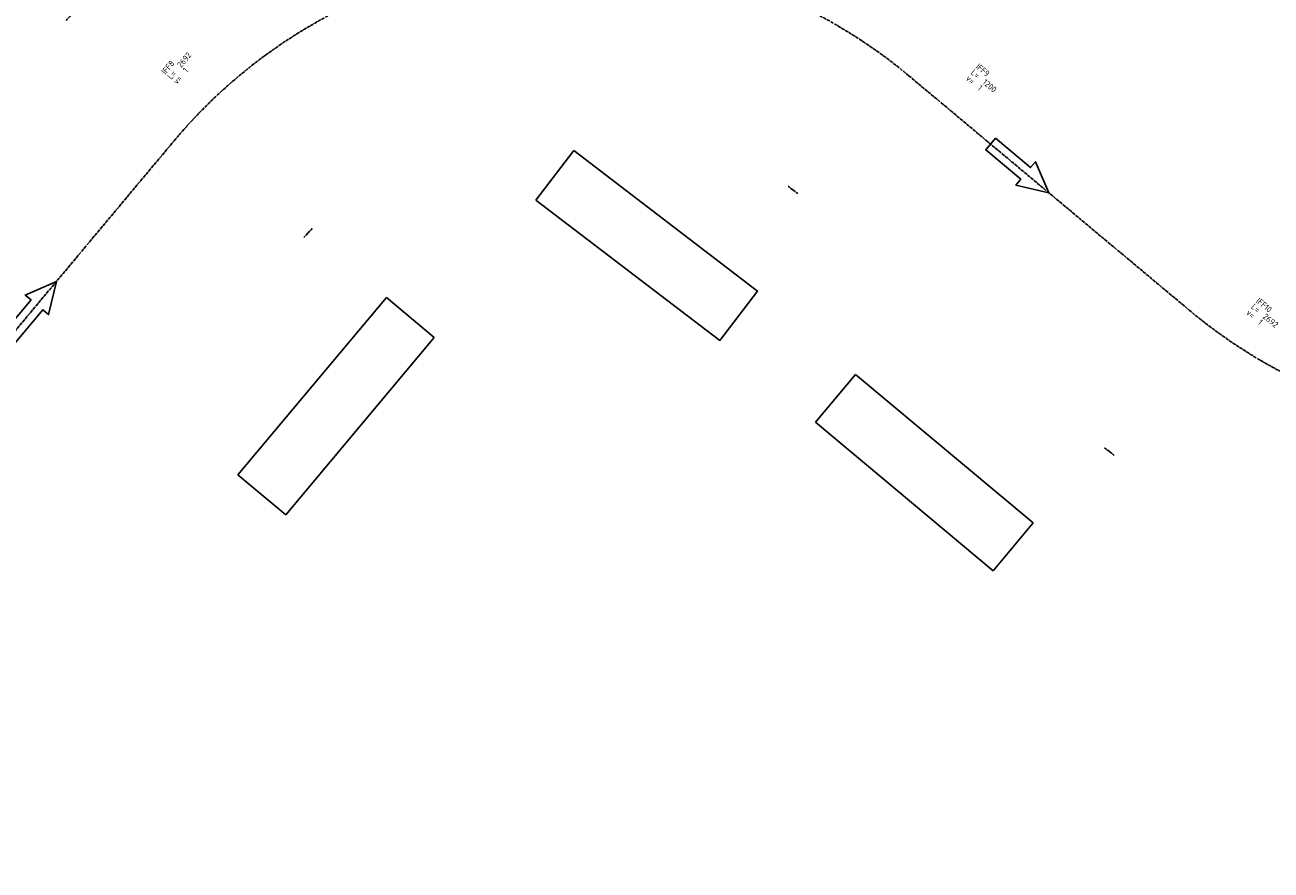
# Model space of a CAD drawing. Header units: millimetres. Extents: x -5987 to 10398, y -10418 to 9936.
# Tile 8 of 12: x 2213 to 6305, y -1213 to 1563. Entities that reach past the tile are written whole.
import ezdxf

# ---------------------------------------------------------------- set-up
doc = ezdxf.new("R2010")
doc.units = ezdxf.units.MM
doc.linetypes.add('GEN7', pattern=[13.75, 9.75, -1.5, 1, -1.5])
for name, color, linetype in [('0_IFF_G_0', 20, 'Continuous'), ('IFF_Attr', 6, 'Continuous'), ('IFF_Freiraum', 1, 'Continuous'), ('IFF_Mitte', 4, 'GEN7'), ('IFF_Pfeil', 3, 'Continuous')]:
    doc.layers.add(name, color=color, linetype=linetype)
doc.styles.get("Standard").update_dxf_attribs({"font": 'ISOCP.SHX'})

# ---------------------------------------------------------------- blocks, each defined once
blk = doc.blocks.new('AMot')
at = {"layer": 'IFF_Freiraum', "extrusion": (2e-16, 1, 1.3e-15)}
for p, q in [((-110, -336, -105), (-110, -336, 105)), ((650, -336, -105), (-110, -336, -105)), ((-110, -336, 105), (650, -336, 105)), ((650, -336, 105), (650, -336, -105))]:
    blk.add_line(p, q, dxfattribs=at)
at = {"layer": 'IFF_Freiraum', "extrusion": (3e-16, 1.3e-15, -1)}
for p, q in [((650, -336, -105), (-110, -336, -105)), ((-110, -336, -105), (-110, -541, -105)), ((650, -336, -105), (650, -541, -105)), ((-110, -541, -105), (650, -541, -105))]:
    blk.add_line(p, q, dxfattribs=at)
at = {"layer": 'IFF_Freiraum'}
for p, q in [((-110, -336, 105), (650, -336, 105)), ((-110, -336, 105), (-110, -541, 105)), ((-110, -541, 105), (650, -541, 105))]:
    blk.add_line(p, q, dxfattribs=at)
at = {"layer": 'IFF_Freiraum', "extrusion": (-2e-16, -1, -1.3e-15)}
for p, q in [((-110, -541, 105), (-110, -541, -105)), ((-110, -541, -105), (650, -541, -105)), ((-110, -541, 105), (650, -541, 105)), ((650, -541, -105), (650, -541, 105))]:
    blk.add_line(p, q, dxfattribs=at)
blk = doc.blocks.new('Pfeil')
at = {"layer": 'IFF_Pfeil'}
blk.add_lwpolyline([(-250, 25), (-250, -25), (-100, -25), (-100, -50), (0, 0), (-100, 50), (-100, 25), (-250, 25)], dxfattribs=at)
blk = doc.blocks.new('IFF_es-schu_20090324112318', base_point=(1931.4, 259.8))
at = {"layer": 'IFF_Mitte'}
blk.add_line((1931.4, 259.8), (3131.4, 259.8), dxfattribs=at)
at = {"layer": '0_IFF_G_0'}
blk.add_blockref('Pfeil', (2531.4, 259.8), dxfattribs=at)
at = {"layer": '0_IFF_G_0', "extrusion": (-1.22461e-16, 0, -1)}
blk.add_blockref('AMot', (-3076.4, -269.2, 43), dxfattribs=at)
at = {"layer": '0_IFF_G_0', "flags": 1}
for tag in ['5', '2', '20', '9', '8', '7', '6', '10', '12', '13', '16', '18', '19', '1', '11', '14', '15', '17']:
    blk.add_attdef(tag, (1931.4, 259.8), '', height=20, dxfattribs=at)
at = {"layer": 'IFF_Attr'}
for s, p in [('L=', (2081.4, 394.8)), ('v=', (2081.4, 369.8))]:
    blk.add_text(s, height=20, dxfattribs=at).set_placement(p)
for tag, p in [('0', (150, 160)), ('4', (200, 110)), ('3', (200, 135))]:
    blk.add_attdef(tag, p, '', height=20, dxfattribs=at)
blk = doc.blocks.new('KU1050_90_1714R')
at = {"layer": 'IFF_Mitte', "extrusion": (-0.043596, -0.998521, 0.032483)}
for p, q in [((97.7, 524.7, -79.9), (77.8, 525.6, -79.9)), ((97.7, 524.7, -79.9), (97.8, 525.3, -59.9)), ((97.7, 524.7, -79.9), (117.7, 523.8, -79.9)), ((97.7, 524.7, -79.9), (97.7, 524, -99.9)), ((51.6, -531.8, -45.5), (31.6, -530.9, -45.5)), ((51.6, -531.8, -45.5), (51.6, -531.1, -25.5)), ((51.6, -531.8, -45.5), (71.6, -532.6, -45.5)), ((51.6, -531.8, -45.5), (51.6, -532.4, -65.5))]:
    blk.add_line(p, q, dxfattribs=at)
at = {"layer": 'IFF_Mitte', "extrusion": (-0.998521, -0.043596, 0.032483)}
for p, q in [((2238.7, -1616.3, -79.9), (2237.8, -1596.3, -79.9)), ((2238.7, -1616.3, -79.9), (2238, -1616.3, -99.9)), ((2238.7, -1616.3, -79.9), (2239.3, -1616.2, -59.9)), ((2238.7, -1616.3, -79.9), (2239.6, -1636.2, -79.9)), ((1182.2, -1662.4, -45.5), (1181.4, -1642.4, -45.5)), ((1182.2, -1662.4, -45.5), (1181.6, -1662.4, -65.5)), ((1182.2, -1662.4, -45.5), (1182.9, -1662.4, -25.5)), ((1182.2, -1662.4, -45.5), (1183.1, -1682.4, -45.5))]:
    blk.add_line(p, q, dxfattribs=at)
at = {"layer": 'IFF_Mitte'}
blk.add_arc((0, -1714), 1714, 0, 90, dxfattribs=at)
blk = doc.blocks.new('IFF_es-schu_20090324112325', base_point=(2701.1, 1180.4))
at = {"layer": '0_IFF_G_0'}
blk.add_blockref('KU1050_90_1714R', (2701.1, 1180.4), dxfattribs=at)
at = {"layer": '0_IFF_G_0', "extrusion": (-5.34166e-18, 1.22344e-16, -1), "rotation": 87.4999999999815}
blk.add_blockref('AMot', (-3885, -481.9, 45.5), dxfattribs=at)
at = {"layer": '0_IFF_G_0', "flags": 1}
for tag in ['5', '2', '20', '9', '8', '7', '6', '10', '12', '13', '16', '19', '18', '1', '11', '14', '15', '17']:
    blk.add_attdef(tag, (2701.1, 1180.4), '', height=20, dxfattribs=at)
at = {"layer": 'IFF_Attr'}
for s, p in [('L=', (2851.1, 1315.4)), ('v=', (2851.1, 1290.4))]:
    blk.add_text(s, height=20, dxfattribs=at).set_placement(p)
for tag, p in [('0', (150, 160)), ('4', (200, 110)), ('3', (200, 135))]:
    blk.add_attdef(tag, p, '', height=20, dxfattribs=at)
blk = doc.blocks.new('IFF_es-schu_20090324112329', base_point=(5115.5, 1396))
at = {"layer": 'IFF_Mitte'}
blk.add_line((5115.5, 1396), (6315.5, 1396), dxfattribs=at)
at = {"layer": '0_IFF_G_0'}
blk.add_blockref('Pfeil', (5715.5, 1396), dxfattribs=at)
at = {"layer": '0_IFF_G_0', "extrusion": (-1.22461e-16, 0, -1)}
blk.add_blockref('AMot', (-6260.5, 867, 43), dxfattribs=at)
at = {"layer": '0_IFF_G_0', "flags": 1}
for tag in ['5', '2', '20', '9', '8', '7', '6', '10', '12', '13', '16', '19', '18', '1', '11', '14', '15', '17']:
    blk.add_attdef(tag, (5115.5, 1396), '', height=20, dxfattribs=at)
at = {"layer": 'IFF_Attr'}
for s, p in [('v=', (5265.5, 1506)), ('L=', (5265.5, 1531))]:
    blk.add_text(s, height=20, dxfattribs=at).set_placement(p)
for tag, p in [('0', (150, 160)), ('4', (200, 110)), ('3', (200, 135))]:
    blk.add_attdef(tag, p, '', height=20, dxfattribs=at)
blk = doc.blocks.new('KU1050_90_1714L')
at = {"layer": 'IFF_Mitte', "extrusion": (-0.998521, 0.043596, 0.032483)}
for p, q in [((1182.2, 1662.4, -45.5), (1183.1, 1682.4, -45.5)), ((1182.2, 1662.4, -45.5), (1181.4, 1642.4, -45.5)), ((1182.2, 1662.4, -45.5), (1181.6, 1662.4, -65.5)), ((1182.2, 1662.4, -45.5), (1182.9, 1662.4, -25.5)), ((2238.7, 1616.3, -79.9), (2237.8, 1596.3, -79.9)), ((2238.7, 1616.3, -79.9), (2238, 1616.3, -99.9)), ((2238.7, 1616.3, -79.9), (2239.6, 1636.2, -79.9)), ((2238.7, 1616.3, -79.9), (2239.3, 1616.2, -59.9))]:
    blk.add_line(p, q, dxfattribs=at)
at = {"layer": 'IFF_Mitte', "extrusion": (-0.043596, 0.998521, 0.032483)}
for p, q in [((51.6, 531.8, -45.5), (71.6, 532.6, -45.5)), ((51.6, 531.8, -45.5), (51.6, 532.4, -65.5)), ((51.6, 531.8, -45.5), (31.6, 530.9, -45.5)), ((51.6, 531.8, -45.5), (51.6, 531.1, -25.5)), ((97.7, -524.7, -79.9), (77.8, -525.6, -79.9)), ((97.7, -524.7, -79.9), (117.7, -523.8, -79.9)), ((97.7, -524.7, -79.9), (97.7, -524, -99.9)), ((97.7, -524.7, -79.9), (97.8, -525.3, -59.9))]:
    blk.add_line(p, q, dxfattribs=at)
at = {"layer": 'IFF_Mitte'}
blk.add_arc((0, 1714), 1714, 270, 0, dxfattribs=at)
blk = doc.blocks.new('IFF_es-schu_20090324112335', base_point=(6036.1, 626.3))
at = {"layer": '0_IFF_G_0'}
blk.add_blockref('KU1050_90_1714L', (6036.1, 626.3), dxfattribs=at)
at = {"layer": '0_IFF_G_0', "flags": 1}
for tag in ['5', '2', '20', '9', '8', '7', '6', '10', '12', '13', '16', '19', '18', '1', '11', '14', '15', '17']:
    blk.add_attdef(tag, (6036.1, 626.3), '', height=20, dxfattribs=at)
at = {"layer": 'IFF_Attr'}
for s, p in [('L=', (6186.1, 761.3)), ('v=', (6186.1, 736.3))]:
    blk.add_text(s, height=20, dxfattribs=at).set_placement(p)
for tag, p in [('0', (150, 160)), ('4', (200, 110)), ('3', (200, 135))]:
    blk.add_attdef(tag, p, '', height=20, dxfattribs=at)

msp = doc.modelspace()

# ---------------------------------------------------------------- block references
at = {"layer": '0_IFF_G_0'}
ref = msp.add_blockref('IFF_es-schu_20090324112325', (2701.1, 1180.4), dxfattribs=dict(at, rotation=50.10282049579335))
ref.add_attrib('0', 'IFF8  ', (2674.6, 1398.1), dxfattribs={"layer": 'IFF_Attr', "height": 20, "rotation": 50.1028})
ref.add_attrib('3', '2692', (2725.9, 1420.4), dxfattribs={"layer": 'IFF_Attr', "height": 20, "rotation": 50.1028})
ref.add_attrib('4', '1', (2745, 1404.4), dxfattribs={"layer": 'IFF_Attr', "height": 20, "rotation": 50.1028})
ref = msp.add_blockref('IFF_es-schu_20090324112335', (6036.1, 626.3), dxfattribs=dict(at, rotation=320.1028204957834))
ref.add_attrib('0', 'IFF10', (6253.8, 652.8), dxfattribs={"layer": 'IFF_Attr', "height": 20, "rotation": 320.1028})
ref.add_attrib('3', '2692', (6276.2, 601.6), dxfattribs={"layer": 'IFF_Attr', "height": 20, "rotation": 320.1028})
ref.add_attrib('4', '1', (6260.1, 582.4), dxfattribs={"layer": 'IFF_Attr', "height": 20, "rotation": 320.1028})
ref = msp.add_blockref('IFF_es-schu_20090324112329', (5115.5, 1396), dxfattribs=dict(at, rotation=320.1028204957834))
ref.add_attrib('0', 'IFF9', (5333.2, 1422.5), dxfattribs={"layer": 'IFF_Attr', "height": 20, "rotation": 320.1028})
ref.add_attrib('3', '1200', (5355.5, 1371.3), dxfattribs={"layer": 'IFF_Attr', "height": 20, "rotation": 320.1028})
ref.add_attrib('4', '1', (5339.5, 1352.1), dxfattribs={"layer": 'IFF_Attr', "height": 20, "rotation": 320.1028})
ref = msp.add_blockref('IFF_es-schu_20090324112318', (1931.4, 259.8), dxfattribs=dict(at, rotation=50.10282049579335))
ref.add_attrib('0', 'IFF7  ', (1904.9, 477.5), dxfattribs={"layer": 'IFF_Attr', "height": 20, "rotation": 50.1028})
ref.add_attrib('3', '1200', (1956.2, 499.8), dxfattribs={"layer": 'IFF_Attr', "height": 20, "rotation": 50.1028})
ref.add_attrib('4', '1', (1975.3, 483.8), dxfattribs={"layer": 'IFF_Attr', "height": 20, "rotation": 50.1028})

doc.saveas('drawing.dxf')
